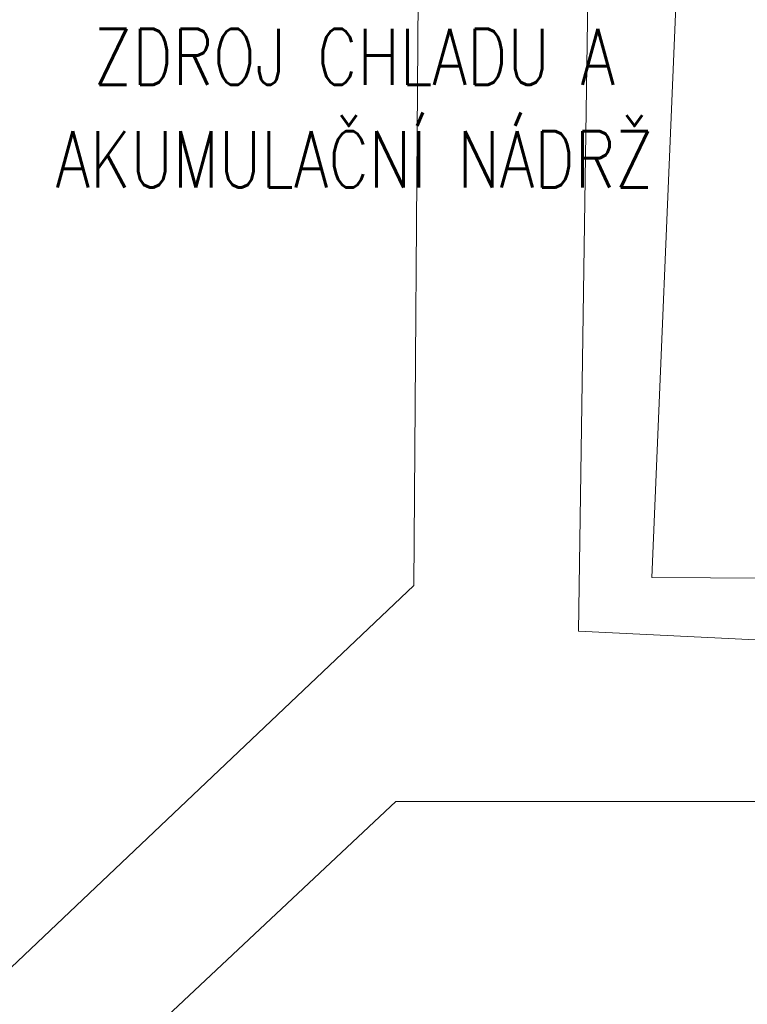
# Model space of a CAD drawing. Header units: millimetres. Extents: x -4829 to 407013, y -34854 to 354532.
# Tile 69 of 75: x 25947 to 28541, y -23520 to -20008. Entities that reach past the tile are written whole.
import ezdxf
from ezdxf.enums import TextEntityAlignment as Align

# ---------------------------------------------------------------- set-up
doc = ezdxf.new("R2010")
doc.units = ezdxf.units.MM
doc.header["$LTSCALE"] = 15
doc.styles.get("Standard").update_dxf_attribs({"font": 'romans.shx', "width": 0.8})

# ---------------------------------------------------------------- blocks, each defined once
blk = doc.blocks.new('A$C580b18a6')
at = {"lineweight": 5}
for p, q in [((-6570.3, -18696.1), (-6536.3, -14195.9)), ((-5913.4, -14195.9), (-5983.4, -18858.7)), ((-5552, -14623.1), (-5721.7, -18667.8)), ((-5721.7, -18667.8), (-4470.2, -18674.9)), ((-19836, -31279.5), (-6570.3, -18696.1)), ((-5983.4, -18858.7), (-3961, -18957.7)), ((-6633.9, -19466.8), (-19497.8, -31524.1)), ((-3579.2, -19466.8), (-6633.9, -19466.8))]:
    blk.add_line(p, q, dxfattribs=at)
blk = doc.blocks.new('A$Cf38c0126')
at = {"lineweight": 5, "width": 0.8}
for s, p in [('ZDROJ CHLADU A', (20686.5, -13945.3)), ('AKUMULAČNÍ NÁDRŽ', (20686.5, -14311.2))]:
    blk.add_text(s, height=200, dxfattribs=at).set_placement(p, align=Align.CENTER)

msp = doc.modelspace()

# ---------------------------------------------------------------- block references
at = {"ltscale": 2}
msp.add_blockref('A$C580b18a6', (33922.4, -3329.9), dxfattribs=at)

# ---------------------------------------------------------------- next in the draw order: block references
msp.add_blockref('A$Cf38c0126', (6454.3, -6294.9), dxfattribs=at)

doc.saveas('drawing.dxf')
